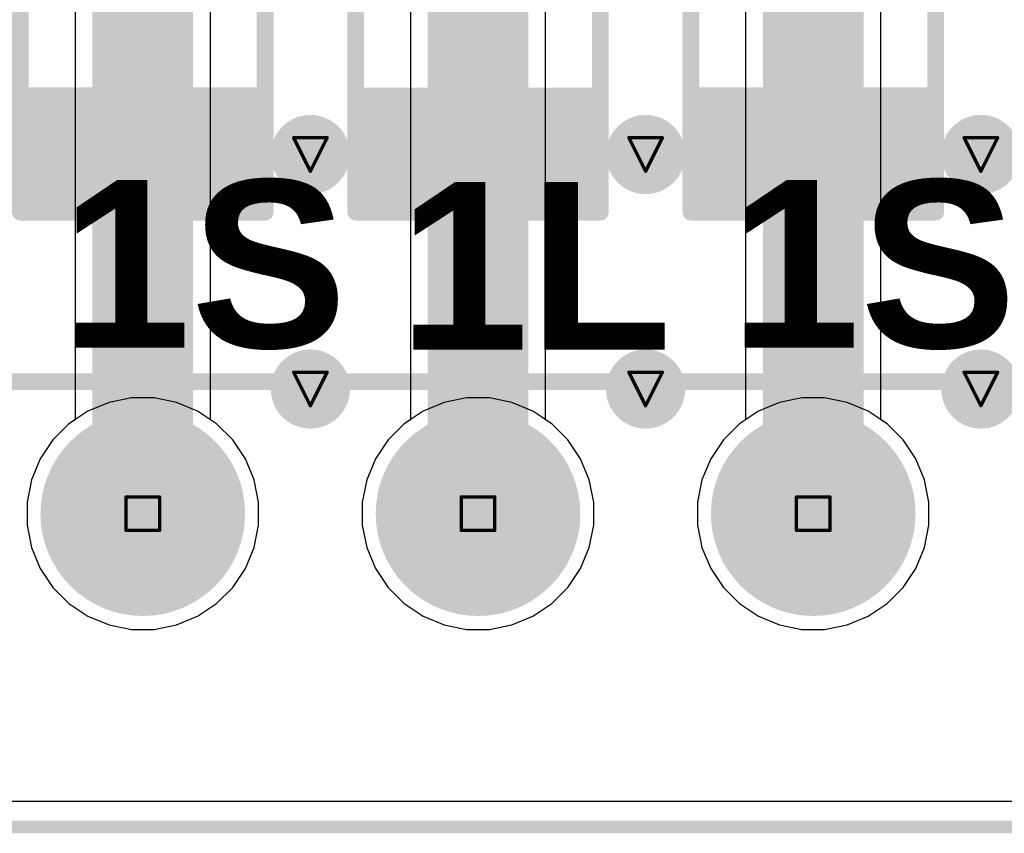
# Model space of a CAD drawing. Header units: inches. Extents: x -0.03 to 9.71, y 0 to 4.44.
# Tile 43 of 118: x 0.79 to 1.38, y 0.01 to 0.49. Entities that reach past the tile are written whole.
import ezdxf

# ---------------------------------------------------------------- set-up
doc = ezdxf.new("R2010")
doc.units = ezdxf.units.IN
doc.header["$MEASUREMENT"] = 0
for name, color, linetype in [('Board Outline', 216, 'Continuous'), ('Bottom Layer', 5, 'Continuous'), ('Bottom Solder', 6, 'Continuous'), ('Drill Drawing', 1, 'Continuous'), ('Layer 1', 16, 'Continuous'), ('Layer 2', 76, 'Continuous'), ('Multi-Layer', 9, 'Continuous'), ('Pad Holes', 156, 'Continuous'), ('Top Layer', 1, 'Continuous'), ('Top Overlay', 2, 'Continuous'), ('Top Paste', 8, 'Continuous'), ('Top Solder', 216, 'Continuous'), ('Via Holes', 16, 'Continuous')]:
    doc.layers.add(name, color=color, linetype=linetype)
doc.styles.add('Arial_Bold', font='txt', dxfattribs={"height": 0.2})

# ---------------------------------------------------------------- blocks, each defined once
blk = doc.blocks.new('RES_2512_74')
at = {"layer": 'Top Layer'}
for points in [[(-0.15945, 0.06693), (-0.09646, 0.06693), (-0.09646, -0.06693), (-0.15945, -0.06693)], [(0.09646, 0.06693), (0.15945, 0.06693), (0.15945, -0.06693), (0.09646, -0.06693)]]:
    blk.add_hatch(color=1, dxfattribs=at).paths.add_polyline_path(points)
at = {"layer": 'Top Paste'}
for points in [[(-0.15945, 0.06693), (-0.09646, 0.06693), (-0.09646, -0.06693), (-0.15945, -0.06693)], [(0.09646, 0.06693), (0.15945, 0.06693), (0.15945, -0.06693), (0.09646, -0.06693)]]:
    blk.add_hatch(color=8, dxfattribs=at).paths.add_polyline_path(points)
at = {"layer": 'Top Solder'}
for points in [[(-0.16345, 0.07093), (-0.09246, 0.07093), (-0.09246, -0.07093), (-0.16345, -0.07093)], [(0.09246, 0.07093), (0.16345, 0.07093), (0.16345, -0.07093), (0.09246, -0.07093)]]:
    blk.add_hatch(color=216, dxfattribs=at).paths.add_polyline_path(points)
at = {"layer": 'Top Overlay', "const_width": 0.01}
for points in [[(-0.167, 0.073), (0.16679, 0.073)], [(-0.167, 0.073), (-0.167, -0.073)], [(0.16679, 0.073), (0.16679, -0.073)], [(-0.167, -0.073), (0.16679, -0.073)]]:
    blk.add_lwpolyline(points, dxfattribs=at)
at = {"layer": 'Top Overlay', "const_width": 0.005}
for points in [[(-0.1695, 0.073, 1), (-0.1645, 0.073, 1)], [(-0.1695, 0.073, 1), (-0.1645, 0.073, 1)], [(0.16429, 0.073, 1), (0.16929, 0.073, 1)], [(0.16429, 0.073, 1), (0.16929, 0.073, 1)], [(-0.1695, -0.073, 1), (-0.1645, -0.073, 1)], [(-0.1695, -0.073, 1), (-0.1645, -0.073, 1)], [(0.16429, -0.073, 1), (0.16929, -0.073, 1)], [(0.16429, -0.073, 1), (0.16929, -0.073, 1)]]:
    blk.add_lwpolyline(points, format="xyb", close=True, dxfattribs=at)
blk = doc.blocks.new('RES_2512_79')
at = {"layer": 'Top Layer'}
for points in [[(-0.15945, 0.06693), (-0.09646, 0.06693), (-0.09646, -0.06693), (-0.15945, -0.06693)], [(0.09646, 0.06693), (0.15945, 0.06693), (0.15945, -0.06693), (0.09646, -0.06693)]]:
    blk.add_hatch(color=1, dxfattribs=at).paths.add_polyline_path(points)
at = {"layer": 'Top Paste'}
for points in [[(-0.15945, 0.06693), (-0.09646, 0.06693), (-0.09646, -0.06693), (-0.15945, -0.06693)], [(0.09646, 0.06693), (0.15945, 0.06693), (0.15945, -0.06693), (0.09646, -0.06693)]]:
    blk.add_hatch(color=8, dxfattribs=at).paths.add_polyline_path(points)
at = {"layer": 'Top Solder'}
for points in [[(-0.16345, 0.07093), (-0.09246, 0.07093), (-0.09246, -0.07093), (-0.16345, -0.07093)], [(0.09246, 0.07093), (0.16345, 0.07093), (0.16345, -0.07093), (0.09246, -0.07093)]]:
    blk.add_hatch(color=216, dxfattribs=at).paths.add_polyline_path(points)
at = {"layer": 'Top Overlay', "const_width": 0.01}
for points in [[(0.16679, 0.073), (-0.167, 0.073)], [(-0.167, -0.073), (-0.167, 0.073)], [(0.16679, -0.073), (0.16679, 0.073)], [(0.16679, -0.073), (-0.167, -0.073)]]:
    blk.add_lwpolyline(points, dxfattribs=at)
at = {"layer": 'Top Overlay', "const_width": 0.005}
for points in [[(-0.1695, 0.073, 1), (-0.1645, 0.073, 1)], [(-0.1695, 0.073, 1), (-0.1645, 0.073, 1)], [(0.16429, 0.073, 1), (0.16929, 0.073, 1)], [(0.16429, 0.073, 1), (0.16929, 0.073, 1)], [(-0.1695, -0.073, 1), (-0.1645, -0.073, 1)], [(-0.1695, -0.073, 1), (-0.1645, -0.073, 1)], [(0.16429, -0.073, 1), (0.16929, -0.073, 1)], [(0.16429, -0.073, 1), (0.16929, -0.073, 1)]]:
    blk.add_lwpolyline(points, format="xyb", close=True, dxfattribs=at)
blk = doc.blocks.new('RES_2512_80')
at = {"layer": 'Top Layer'}
for points in [[(-0.15945, 0.06693), (-0.09646, 0.06693), (-0.09646, -0.06693), (-0.15945, -0.06693)], [(0.09646, 0.06693), (0.15945, 0.06693), (0.15945, -0.06693), (0.09646, -0.06693)]]:
    blk.add_hatch(color=1, dxfattribs=at).paths.add_polyline_path(points)
at = {"layer": 'Top Paste'}
for points in [[(-0.15945, 0.06693), (-0.09646, 0.06693), (-0.09646, -0.06693), (-0.15945, -0.06693)], [(0.09646, 0.06693), (0.15945, 0.06693), (0.15945, -0.06693), (0.09646, -0.06693)]]:
    blk.add_hatch(color=8, dxfattribs=at).paths.add_polyline_path(points)
at = {"layer": 'Top Solder'}
for points in [[(-0.16345, 0.07093), (-0.09246, 0.07093), (-0.09246, -0.07093), (-0.16345, -0.07093)], [(0.09246, 0.07093), (0.16345, 0.07093), (0.16345, -0.07093), (0.09246, -0.07093)]]:
    blk.add_hatch(color=216, dxfattribs=at).paths.add_polyline_path(points)
at = {"layer": 'Top Overlay', "const_width": 0.01}
for points in [[(-0.167, 0.073), (0.16679, 0.073)], [(-0.167, 0.073), (-0.167, -0.073)], [(0.16679, 0.073), (0.16679, -0.073)], [(-0.167, -0.073), (0.16679, -0.073)]]:
    blk.add_lwpolyline(points, dxfattribs=at)
at = {"layer": 'Top Overlay', "const_width": 0.005}
for points in [[(-0.1695, 0.073, 1), (-0.1645, 0.073, 1)], [(-0.1695, 0.073, 1), (-0.1645, 0.073, 1)], [(0.16429, 0.073, 1), (0.16929, 0.073, 1)], [(0.16429, 0.073, 1), (0.16929, 0.073, 1)], [(-0.1695, -0.073, 1), (-0.1645, -0.073, 1)], [(-0.1695, -0.073, 1), (-0.1645, -0.073, 1)], [(0.16429, -0.073, 1), (0.16929, -0.073, 1)], [(0.16429, -0.073, 1), (0.16929, -0.073, 1)]]:
    blk.add_lwpolyline(points, format="xyb", close=True, dxfattribs=at)
blk = doc.blocks.new('DB2ER_5_08_18P_GN_104')
at = {"layer": 'Bottom Layer'}
h = blk.add_hatch(color=5, dxfattribs=at)
edge = h.paths.add_edge_path()
edge.add_arc((-1.3, 0), 0.05906, 0, 360)
h = blk.add_hatch(color=5, dxfattribs=at)
edge = h.paths.add_edge_path()
edge.add_arc((-1.1, 0), 0.05906, 0, 360)
h = blk.add_hatch(color=5, dxfattribs=at)
edge = h.paths.add_edge_path()
edge.add_arc((-0.9, 0), 0.05906, 0, 360)
at = {"layer": 'Bottom Solder'}
h = blk.add_hatch(color=6, dxfattribs=at)
edge = h.paths.add_edge_path()
edge.add_arc((-1.3, 0), 0.06105, 0, 360)
h = blk.add_hatch(color=6, dxfattribs=at)
edge = h.paths.add_edge_path()
edge.add_arc((-1.1, 0), 0.06105, 0, 360)
h = blk.add_hatch(color=6, dxfattribs=at)
edge = h.paths.add_edge_path()
edge.add_arc((-0.9, 0), 0.06105, 0, 360)
at = {"layer": 'Layer 1'}
h = blk.add_hatch(color=16, dxfattribs=at)
edge = h.paths.add_edge_path()
edge.add_arc((-1.3, 0), 0.05906, 0, 360)
h = blk.add_hatch(color=16, dxfattribs=at)
edge = h.paths.add_edge_path()
edge.add_arc((-1.1, 0), 0.05906, 0, 360)
h = blk.add_hatch(color=16, dxfattribs=at)
edge = h.paths.add_edge_path()
edge.add_arc((-0.9, 0), 0.05906, 0, 360)
at = {"layer": 'Layer 2'}
h = blk.add_hatch(color=76, dxfattribs=at)
edge = h.paths.add_edge_path()
edge.add_arc((-1.3, 0), 0.05906, 0, 360)
h = blk.add_hatch(color=76, dxfattribs=at)
edge = h.paths.add_edge_path()
edge.add_arc((-1.1, 0), 0.05906, 0, 360)
h = blk.add_hatch(color=76, dxfattribs=at)
edge = h.paths.add_edge_path()
edge.add_arc((-0.9, 0), 0.05906, 0, 360)
at = {"layer": 'Multi-Layer'}
h = blk.add_hatch(color=9, dxfattribs=at)
edge = h.paths.add_edge_path()
edge.add_arc((-1.3, 0), 0.05906, 0, 360)
h = blk.add_hatch(color=9, dxfattribs=at)
edge = h.paths.add_edge_path()
edge.add_arc((-1.1, 0), 0.05906, 0, 360)
h = blk.add_hatch(color=9, dxfattribs=at)
edge = h.paths.add_edge_path()
edge.add_arc((-0.9, 0), 0.05906, 0, 360)
at = {"layer": 'Pad Holes'}
h = blk.add_hatch(color=7, dxfattribs=at)
edge = h.paths.add_edge_path()
edge.add_arc((-1.3, 0), 0.0374, 0, 360)
h = blk.add_hatch(color=7, dxfattribs=at)
edge = h.paths.add_edge_path()
edge.add_arc((-1.1, 0), 0.0374, 0, 360)
h = blk.add_hatch(color=7, dxfattribs=at)
edge = h.paths.add_edge_path()
edge.add_arc((-0.9, 0), 0.0374, 0, 360)
at = {"layer": 'Top Layer'}
h = blk.add_hatch(color=1, dxfattribs=at)
edge = h.paths.add_edge_path()
edge.add_arc((-1.3, 0), 0.05906, 0, 360)
h = blk.add_hatch(color=1, dxfattribs=at)
edge = h.paths.add_edge_path()
edge.add_arc((-1.1, 0), 0.05906, 0, 360)
h = blk.add_hatch(color=1, dxfattribs=at)
edge = h.paths.add_edge_path()
edge.add_arc((-0.9, 0), 0.05906, 0, 360)
at = {"layer": 'Top Solder'}
h = blk.add_hatch(color=216, dxfattribs=at)
edge = h.paths.add_edge_path()
edge.add_arc((-1.3, 0), 0.06105, 0, 360)
h = blk.add_hatch(color=216, dxfattribs=at)
edge = h.paths.add_edge_path()
edge.add_arc((-1.1, 0), 0.06105, 0, 360)
h = blk.add_hatch(color=216, dxfattribs=at)
edge = h.paths.add_edge_path()
edge.add_arc((-0.9, 0), 0.06105, 0, 360)
at = {"layer": 'Top Overlay', "const_width": 0.01}
blk.add_lwpolyline([(-1.8, 0.07874), (1.8, 0.07874)], dxfattribs=at)

msp = doc.modelspace()

# ---------------------------------------------------------------- hatches: boundary and pattern name
at = {"layer": 'Bottom Layer'}
h = msp.add_hatch(color=5, dxfattribs=at)
edge = h.paths.add_edge_path()
edge.add_arc((0.96535, 0.41122), 0.02362, 0, 360)
h = msp.add_hatch(color=5, dxfattribs=at)
edge = h.paths.add_edge_path()
edge.add_arc((1.16535, 0.41122), 0.02362, 0, 360)
h = msp.add_hatch(color=5, dxfattribs=at)
edge = h.paths.add_edge_path()
edge.add_arc((1.36535, 0.41122), 0.02362, 0, 360)
h = msp.add_hatch(color=5, dxfattribs=at)
edge = h.paths.add_edge_path()
edge.add_arc((0.96535, 0.27126), 0.02362, 0, 360)
h = msp.add_hatch(color=5, dxfattribs=at)
edge = h.paths.add_edge_path()
edge.add_arc((1.16535, 0.27126), 0.02362, 0, 360)
h = msp.add_hatch(color=5, dxfattribs=at)
edge = h.paths.add_edge_path()
edge.add_arc((1.36535, 0.27126), 0.02362, 0, 360)
at = {"layer": 'Layer 1'}
h = msp.add_hatch(color=16, dxfattribs=at)
edge = h.paths.add_edge_path()
edge.add_arc((0.96535, 0.41122), 0.02362, 0, 360)
h = msp.add_hatch(color=16, dxfattribs=at)
edge = h.paths.add_edge_path()
edge.add_arc((1.16535, 0.41122), 0.02362, 0, 360)
h = msp.add_hatch(color=16, dxfattribs=at)
edge = h.paths.add_edge_path()
edge.add_arc((1.36535, 0.41122), 0.02362, 0, 360)
h = msp.add_hatch(color=16, dxfattribs=at)
edge = h.paths.add_edge_path()
edge.add_arc((0.96535, 0.27126), 0.02362, 0, 360)
h = msp.add_hatch(color=16, dxfattribs=at)
edge = h.paths.add_edge_path()
edge.add_arc((1.16535, 0.27126), 0.02362, 0, 360)
h = msp.add_hatch(color=16, dxfattribs=at)
edge = h.paths.add_edge_path()
edge.add_arc((1.36535, 0.27126), 0.02362, 0, 360)
at = {"layer": 'Layer 2'}
h = msp.add_hatch(color=76, dxfattribs=at)
edge = h.paths.add_edge_path()
edge.add_arc((0.96535, 0.41122), 0.02362, 0, 360)
h = msp.add_hatch(color=76, dxfattribs=at)
edge = h.paths.add_edge_path()
edge.add_arc((1.16535, 0.41122), 0.02362, 0, 360)
h = msp.add_hatch(color=76, dxfattribs=at)
edge = h.paths.add_edge_path()
edge.add_arc((1.36535, 0.41122), 0.02362, 0, 360)
h = msp.add_hatch(color=76, dxfattribs=at)
edge = h.paths.add_edge_path()
edge.add_arc((0.96535, 0.27126), 0.02362, 0, 360)
h = msp.add_hatch(color=76, dxfattribs=at)
edge = h.paths.add_edge_path()
edge.add_arc((1.16535, 0.27126), 0.02362, 0, 360)
h = msp.add_hatch(color=76, dxfattribs=at)
edge = h.paths.add_edge_path()
edge.add_arc((1.36535, 0.27126), 0.02362, 0, 360)
at = {"layer": 'Top Layer'}
h = msp.add_hatch(color=1, dxfattribs=at)
edge = h.paths.add_edge_path()
edge.add_arc((0.96535, 0.41122), 0.02362, 0, 360)
h = msp.add_hatch(color=1, dxfattribs=at)
edge = h.paths.add_edge_path()
edge.add_arc((1.16535, 0.41122), 0.02362, 0, 360)
h = msp.add_hatch(color=1, dxfattribs=at)
edge = h.paths.add_edge_path()
edge.add_arc((1.36535, 0.41122), 0.02362, 0, 360)
h = msp.add_hatch(color=1, dxfattribs=at)
edge = h.paths.add_edge_path()
edge.add_arc((0.96535, 0.27126), 0.02362, 0, 360)
h = msp.add_hatch(color=1, dxfattribs=at)
edge = h.paths.add_edge_path()
edge.add_arc((1.16535, 0.27126), 0.02362, 0, 360)
h = msp.add_hatch(color=1, dxfattribs=at)
edge = h.paths.add_edge_path()
edge.add_arc((1.36535, 0.27126), 0.02362, 0, 360)
at = {"layer": 'Via Holes'}
h = msp.add_hatch(color=7, dxfattribs=at)
edge = h.paths.add_edge_path()
edge.add_arc((0.96535, 0.41122), 0.01378, 0, 360)
h = msp.add_hatch(color=7, dxfattribs=at)
edge = h.paths.add_edge_path()
edge.add_arc((1.16535, 0.41122), 0.01378, 0, 360)
h = msp.add_hatch(color=7, dxfattribs=at)
edge = h.paths.add_edge_path()
edge.add_arc((1.36535, 0.41122), 0.01378, 0, 360)
h = msp.add_hatch(color=7, dxfattribs=at)
edge = h.paths.add_edge_path()
edge.add_arc((0.96535, 0.27126), 0.01378, 0, 360)
h = msp.add_hatch(color=7, dxfattribs=at)
edge = h.paths.add_edge_path()
edge.add_arc((1.16535, 0.27126), 0.01378, 0, 360)
h = msp.add_hatch(color=7, dxfattribs=at)
edge = h.paths.add_edge_path()
edge.add_arc((1.36535, 0.27126), 0.01378, 0, 360)

# ---------------------------------------------------------------- linework, layer by layer
at = {"layer": 'Board Outline'}
for points, const_width in [([(0.00984, 0.00984), (4.32087, 0.00984)], 0.0075), ([(0.0102, 0.0102), (4.32051, 0.0102)], 0.005)]:
    msp.add_lwpolyline(points, dxfattribs=dict(at, const_width=const_width))
at = {"layer": 'Bottom Layer'}
for p, q in [((0.82501, 0.59055), (0.82501, 0.25294)), ((0.9057, 0.25294), (0.9057, 0.59055)), ((1.02501, 0.59055), (1.02501, 0.25294)), ((1.1057, 0.25294), (1.1057, 0.59055)), ((1.22501, 0.59055), (1.22501, 0.25294)), ((1.3057, 0.25294), (1.3057, 0.59055)), ((0.82501, 0.25294), (0.82133, 0.25049)), ((0.90937, 0.25049), (0.9057, 0.25294)), ((1.02501, 0.25294), (1.02133, 0.25049)), ((1.10937, 0.25049), (1.1057, 0.25294)), ((1.22501, 0.25294), (1.22133, 0.25049)), ((1.30937, 0.25049), (1.3057, 0.25294)), ((0.82133, 0.25049), (0.81172, 0.24087)), ((0.91899, 0.24087), (0.90937, 0.25049)), ((1.02133, 0.25049), (1.01172, 0.24087)), ((1.11899, 0.24087), (1.10937, 0.25049)), ((1.22133, 0.25049), (1.21172, 0.24087)), ((1.31899, 0.24087), (1.30937, 0.25049)), ((0.81172, 0.24087), (0.80416, 0.22956)), ((0.92655, 0.22956), (0.91899, 0.24087)), ((1.01172, 0.24087), (1.00416, 0.22956)), ((1.12655, 0.22956), (1.11899, 0.24087)), ((1.21172, 0.24087), (1.20416, 0.22956)), ((1.32655, 0.22956), (1.31899, 0.24087)), ((0.80416, 0.22956), (0.79895, 0.21699)), ((0.93176, 0.21699), (0.92655, 0.22956)), ((1.00416, 0.22956), (0.99895, 0.21699)), ((1.13176, 0.21699), (1.12655, 0.22956)), ((1.20416, 0.22956), (1.19895, 0.21699)), ((1.33176, 0.21699), (1.32655, 0.22956)), ((0.79895, 0.21699), (0.7963, 0.20365)), ((0.93441, 0.20365), (0.93176, 0.21699)), ((0.99895, 0.21699), (0.9963, 0.20365)), ((1.13441, 0.20365), (1.13176, 0.21699)), ((1.19895, 0.21699), (1.1963, 0.20365)), ((1.33441, 0.20365), (1.33176, 0.21699)), ((0.7963, 0.20365), (0.7963, 0.19005)), ((0.93441, 0.19005), (0.93441, 0.20365)), ((0.9963, 0.20365), (0.9963, 0.19005)), ((1.13441, 0.19005), (1.13441, 0.20365)), ((1.1963, 0.20365), (1.1963, 0.19005)), ((1.33441, 0.19005), (1.33441, 0.20365)), ((0.7963, 0.19005), (0.79895, 0.17671)), ((0.93176, 0.17671), (0.93441, 0.19005)), ((0.9963, 0.19005), (0.99895, 0.17671)), ((1.13176, 0.17671), (1.13441, 0.19005)), ((1.1963, 0.19005), (1.19895, 0.17671)), ((1.33176, 0.17671), (1.33441, 0.19005)), ((0.79895, 0.17671), (0.80416, 0.16414)), ((0.92655, 0.16414), (0.93176, 0.17671)), ((0.99895, 0.17671), (1.00416, 0.16414)), ((1.12655, 0.16414), (1.13176, 0.17671)), ((1.19895, 0.17671), (1.20416, 0.16414)), ((1.32655, 0.16414), (1.33176, 0.17671)), ((0.80416, 0.16414), (0.81172, 0.15283)), ((0.91899, 0.15283), (0.92655, 0.16414)), ((1.00416, 0.16414), (1.01172, 0.15283)), ((1.11899, 0.15283), (1.12655, 0.16414)), ((1.20416, 0.16414), (1.21172, 0.15283)), ((1.31899, 0.15283), (1.32655, 0.16414)), ((0.81172, 0.15283), (0.82133, 0.14321)), ((0.90937, 0.14321), (0.91899, 0.15283)), ((1.01172, 0.15283), (1.02133, 0.14321)), ((1.10937, 0.14321), (1.11899, 0.15283)), ((1.21172, 0.15283), (1.22133, 0.14321)), ((1.30937, 0.14321), (1.31899, 0.15283)), ((0.82133, 0.14321), (0.83264, 0.13566)), ((0.89806, 0.13566), (0.90937, 0.14321)), ((1.02133, 0.14321), (1.03264, 0.13566)), ((1.09806, 0.13566), (1.10937, 0.14321)), ((1.22133, 0.14321), (1.23264, 0.13566)), ((1.29806, 0.13566), (1.30937, 0.14321)), ((0.83264, 0.13566), (0.84521, 0.13045)), ((0.8855, 0.13045), (0.89806, 0.13566)), ((1.03264, 0.13566), (1.04521, 0.13045)), ((1.0855, 0.13045), (1.09806, 0.13566)), ((1.23264, 0.13566), (1.24521, 0.13045)), ((1.2855, 0.13045), (1.29806, 0.13566)), ((0.84521, 0.13045), (0.85855, 0.1278)), ((0.87216, 0.1278), (0.8855, 0.13045)), ((1.04521, 0.13045), (1.05855, 0.1278)), ((1.07216, 0.1278), (1.0855, 0.13045)), ((1.24521, 0.13045), (1.25855, 0.1278)), ((1.27216, 0.1278), (1.2855, 0.13045)), ((0.85855, 0.1278), (0.87216, 0.1278)), ((1.05855, 0.1278), (1.07216, 0.1278)), ((1.25855, 0.1278), (1.27216, 0.1278)), ((4.30557, 0.02514), (0.02514, 0.02514))]:
    msp.add_line(p, q, dxfattribs=at)
at = {"layer": 'Bottom Layer', "const_width": 0.06}
for points in [[(0.86535, 0.19685), (0.86535, 0.59055)], [(1.06535, 0.19685), (1.06535, 0.59055)], [(1.26535, 0.19685), (1.26535, 0.59055)]]:
    msp.add_lwpolyline(points, dxfattribs=at)
at = {"layer": 'Bottom Layer', "const_width": 0.03}
for points in [[(0.85035, 0.19685, 1), (0.88035, 0.19685, 1)], [(1.05035, 0.19685, 1), (1.08035, 0.19685, 1)], [(1.25035, 0.19685, 1), (1.28035, 0.19685, 1)]]:
    msp.add_lwpolyline(points, format="xyb", close=True, dxfattribs=at)
at = {"layer": 'Bottom Solder', "const_width": 0.06}
for points in [[(0.86535, 0.19685), (0.86535, 0.59055)], [(1.06535, 0.19685), (1.06535, 0.59055)], [(1.26535, 0.19685), (1.26535, 0.59055)]]:
    msp.add_lwpolyline(points, dxfattribs=at)
at = {"layer": 'Bottom Solder', "const_width": 0.03}
for points in [[(0.85035, 0.19685, 1), (0.88035, 0.19685, 1)], [(1.05035, 0.19685, 1), (1.08035, 0.19685, 1)], [(1.25035, 0.19685, 1), (1.28035, 0.19685, 1)]]:
    msp.add_lwpolyline(points, format="xyb", close=True, dxfattribs=at)
at = {"layer": 'Drill Drawing', "const_width": 0.002}
for points in [[(0.95535, 0.42122), (0.97535, 0.42122)], [(0.95535, 0.42122), (0.96535, 0.40122)], [(0.96535, 0.40122), (0.97535, 0.42122)], [(1.15535, 0.42122), (1.17535, 0.42122)], [(1.15535, 0.42122), (1.16535, 0.40122)], [(1.16535, 0.40122), (1.17535, 0.42122)], [(1.35535, 0.42122), (1.37535, 0.42122)], [(1.35535, 0.42122), (1.36535, 0.40122)], [(1.36535, 0.40122), (1.37535, 0.42122)], [(0.95535, 0.28126), (0.97535, 0.28126)], [(0.95535, 0.28126), (0.96535, 0.26126)], [(0.96535, 0.26126), (0.97535, 0.28126)], [(1.15535, 0.28126), (1.17535, 0.28126)], [(1.15535, 0.28126), (1.16535, 0.26126)], [(1.16535, 0.26126), (1.17535, 0.28126)], [(1.35535, 0.28126), (1.37535, 0.28126)], [(1.35535, 0.28126), (1.36535, 0.26126)], [(1.36535, 0.26126), (1.37535, 0.28126)], [(0.85535, 0.20685), (0.87535, 0.20685)], [(0.85535, 0.18685), (0.85535, 0.20685)], [(0.87535, 0.18685), (0.87535, 0.20685)], [(1.05535, 0.20685), (1.07535, 0.20685)], [(1.05535, 0.18685), (1.05535, 0.20685)], [(1.07535, 0.18685), (1.07535, 0.20685)], [(1.25535, 0.20685), (1.27535, 0.20685)], [(1.25535, 0.18685), (1.25535, 0.20685)], [(1.27535, 0.18685), (1.27535, 0.20685)], [(0.85535, 0.18685), (0.87535, 0.18685)], [(1.05535, 0.18685), (1.07535, 0.18685)], [(1.25535, 0.18685), (1.27535, 0.18685)]]:
    msp.add_lwpolyline(points, dxfattribs=at)
at = {"layer": 'Drill Drawing', "const_width": 0.001}
for points in [[(0.95485, 0.42122, 1), (0.95585, 0.42122, 1)], [(0.95485, 0.42122, 1), (0.95585, 0.42122, 1)], [(0.97485, 0.42122, 1), (0.97585, 0.42122, 1)], [(0.97485, 0.42122, 1), (0.97585, 0.42122, 1)], [(1.15485, 0.42122, 1), (1.15585, 0.42122, 1)], [(1.15485, 0.42122, 1), (1.15585, 0.42122, 1)], [(1.17485, 0.42122, 1), (1.17585, 0.42122, 1)], [(1.17485, 0.42122, 1), (1.17585, 0.42122, 1)], [(1.35485, 0.42122, 1), (1.35585, 0.42122, 1)], [(1.35485, 0.42122, 1), (1.35585, 0.42122, 1)], [(1.37485, 0.42122, 1), (1.37585, 0.42122, 1)], [(1.37485, 0.42122, 1), (1.37585, 0.42122, 1)], [(0.96485, 0.40122, 1), (0.96585, 0.40122, 1)], [(0.96485, 0.40122, 1), (0.96585, 0.40122, 1)], [(1.16485, 0.40122, 1), (1.16585, 0.40122, 1)], [(1.16485, 0.40122, 1), (1.16585, 0.40122, 1)], [(1.36485, 0.40122, 1), (1.36585, 0.40122, 1)], [(1.36485, 0.40122, 1), (1.36585, 0.40122, 1)], [(0.95485, 0.28126, 1), (0.95585, 0.28126, 1)], [(0.95485, 0.28126, 1), (0.95585, 0.28126, 1)], [(0.97485, 0.28126, 1), (0.97585, 0.28126, 1)], [(0.97485, 0.28126, 1), (0.97585, 0.28126, 1)], [(1.15485, 0.28126, 1), (1.15585, 0.28126, 1)], [(1.15485, 0.28126, 1), (1.15585, 0.28126, 1)], [(1.17485, 0.28126, 1), (1.17585, 0.28126, 1)], [(1.17485, 0.28126, 1), (1.17585, 0.28126, 1)], [(1.35485, 0.28126, 1), (1.35585, 0.28126, 1)], [(1.35485, 0.28126, 1), (1.35585, 0.28126, 1)], [(1.37485, 0.28126, 1), (1.37585, 0.28126, 1)], [(1.37485, 0.28126, 1), (1.37585, 0.28126, 1)], [(0.96485, 0.26126, 1), (0.96585, 0.26126, 1)], [(0.96485, 0.26126, 1), (0.96585, 0.26126, 1)], [(1.16485, 0.26126, 1), (1.16585, 0.26126, 1)], [(1.16485, 0.26126, 1), (1.16585, 0.26126, 1)], [(1.36485, 0.26126, 1), (1.36585, 0.26126, 1)], [(1.36485, 0.26126, 1), (1.36585, 0.26126, 1)], [(0.85485, 0.20685, 1), (0.85585, 0.20685, 1)], [(0.85485, 0.20685, 1), (0.85585, 0.20685, 1)], [(0.87485, 0.20685, 1), (0.87585, 0.20685, 1)], [(0.87485, 0.20685, 1), (0.87585, 0.20685, 1)], [(1.05485, 0.20685, 1), (1.05585, 0.20685, 1)], [(1.05485, 0.20685, 1), (1.05585, 0.20685, 1)], [(1.07485, 0.20685, 1), (1.07585, 0.20685, 1)], [(1.07485, 0.20685, 1), (1.07585, 0.20685, 1)], [(1.25485, 0.20685, 1), (1.25585, 0.20685, 1)], [(1.25485, 0.20685, 1), (1.25585, 0.20685, 1)], [(1.27485, 0.20685, 1), (1.27585, 0.20685, 1)], [(1.27485, 0.20685, 1), (1.27585, 0.20685, 1)], [(0.85485, 0.18685, 1), (0.85585, 0.18685, 1)], [(0.85485, 0.18685, 1), (0.85585, 0.18685, 1)], [(0.87485, 0.18685, 1), (0.87585, 0.18685, 1)], [(0.87485, 0.18685, 1), (0.87585, 0.18685, 1)], [(1.05485, 0.18685, 1), (1.05585, 0.18685, 1)], [(1.05485, 0.18685, 1), (1.05585, 0.18685, 1)], [(1.07485, 0.18685, 1), (1.07585, 0.18685, 1)], [(1.07485, 0.18685, 1), (1.07585, 0.18685, 1)], [(1.25485, 0.18685, 1), (1.25585, 0.18685, 1)], [(1.25485, 0.18685, 1), (1.25585, 0.18685, 1)], [(1.27485, 0.18685, 1), (1.27585, 0.18685, 1)], [(1.27485, 0.18685, 1), (1.27585, 0.18685, 1)]]:
    msp.add_lwpolyline(points, format="xyb", close=True, dxfattribs=at)
at = {"layer": 'Layer 1'}
for p, q in [((0.85855, 0.26591), (0.84521, 0.26325)), ((0.87216, 0.26591), (0.85855, 0.26591)), ((0.8855, 0.26325), (0.87216, 0.26591)), ((1.05855, 0.26591), (1.04521, 0.26325)), ((1.07216, 0.26591), (1.05855, 0.26591)), ((1.0855, 0.26325), (1.07216, 0.26591)), ((1.25855, 0.26591), (1.24521, 0.26325)), ((1.27216, 0.26591), (1.25855, 0.26591)), ((1.2855, 0.26325), (1.27216, 0.26591)), ((0.84521, 0.26325), (0.83264, 0.25805)), ((0.89806, 0.25805), (0.8855, 0.26325)), ((1.04521, 0.26325), (1.03264, 0.25805)), ((1.09806, 0.25805), (1.0855, 0.26325)), ((1.24521, 0.26325), (1.23264, 0.25805)), ((1.29806, 0.25805), (1.2855, 0.26325)), ((0.83264, 0.25805), (0.82133, 0.25049)), ((0.90937, 0.25049), (0.89806, 0.25805)), ((1.03264, 0.25805), (1.02133, 0.25049)), ((1.10937, 0.25049), (1.09806, 0.25805)), ((1.23264, 0.25805), (1.22133, 0.25049)), ((1.30937, 0.25049), (1.29806, 0.25805)), ((0.82133, 0.25049), (0.81172, 0.24087)), ((0.91899, 0.24087), (0.90937, 0.25049)), ((1.02133, 0.25049), (1.01172, 0.24087)), ((1.11899, 0.24087), (1.10937, 0.25049)), ((1.22133, 0.25049), (1.21172, 0.24087)), ((1.31899, 0.24087), (1.30937, 0.25049)), ((0.81172, 0.24087), (0.80416, 0.22956)), ((0.92655, 0.22956), (0.91899, 0.24087)), ((1.01172, 0.24087), (1.00416, 0.22956)), ((1.12655, 0.22956), (1.11899, 0.24087)), ((1.21172, 0.24087), (1.20416, 0.22956)), ((1.32655, 0.22956), (1.31899, 0.24087)), ((0.80416, 0.22956), (0.79895, 0.21699)), ((0.93176, 0.21699), (0.92655, 0.22956)), ((1.00416, 0.22956), (0.99895, 0.21699)), ((1.13176, 0.21699), (1.12655, 0.22956)), ((1.20416, 0.22956), (1.19895, 0.21699)), ((1.33176, 0.21699), (1.32655, 0.22956)), ((0.79895, 0.21699), (0.7963, 0.20365)), ((0.93441, 0.20365), (0.93176, 0.21699)), ((0.99895, 0.21699), (0.9963, 0.20365)), ((1.13441, 0.20365), (1.13176, 0.21699)), ((1.19895, 0.21699), (1.1963, 0.20365)), ((1.33441, 0.20365), (1.33176, 0.21699)), ((0.7963, 0.20365), (0.7963, 0.19005)), ((0.93441, 0.19005), (0.93441, 0.20365)), ((0.9963, 0.20365), (0.9963, 0.19005)), ((1.13441, 0.19005), (1.13441, 0.20365)), ((1.1963, 0.20365), (1.1963, 0.19005)), ((1.33441, 0.19005), (1.33441, 0.20365)), ((0.7963, 0.19005), (0.79895, 0.17671)), ((0.93176, 0.17671), (0.93441, 0.19005)), ((0.9963, 0.19005), (0.99895, 0.17671)), ((1.13176, 0.17671), (1.13441, 0.19005)), ((1.1963, 0.19005), (1.19895, 0.17671)), ((1.33176, 0.17671), (1.33441, 0.19005)), ((0.79895, 0.17671), (0.80416, 0.16414)), ((0.92655, 0.16414), (0.93176, 0.17671)), ((0.99895, 0.17671), (1.00416, 0.16414)), ((1.12655, 0.16414), (1.13176, 0.17671)), ((1.19895, 0.17671), (1.20416, 0.16414)), ((1.32655, 0.16414), (1.33176, 0.17671)), ((0.80416, 0.16414), (0.81172, 0.15283)), ((0.91899, 0.15283), (0.92655, 0.16414)), ((1.00416, 0.16414), (1.01172, 0.15283)), ((1.11899, 0.15283), (1.12655, 0.16414)), ((1.20416, 0.16414), (1.21172, 0.15283)), ((1.31899, 0.15283), (1.32655, 0.16414)), ((0.81172, 0.15283), (0.82133, 0.14321)), ((0.90937, 0.14321), (0.91899, 0.15283)), ((1.01172, 0.15283), (1.02133, 0.14321)), ((1.10937, 0.14321), (1.11899, 0.15283)), ((1.21172, 0.15283), (1.22133, 0.14321)), ((1.30937, 0.14321), (1.31899, 0.15283)), ((0.82133, 0.14321), (0.83264, 0.13566)), ((0.89806, 0.13566), (0.90937, 0.14321)), ((1.02133, 0.14321), (1.03264, 0.13566)), ((1.09806, 0.13566), (1.10937, 0.14321)), ((1.22133, 0.14321), (1.23264, 0.13566)), ((1.29806, 0.13566), (1.30937, 0.14321)), ((0.83264, 0.13566), (0.84521, 0.13045)), ((0.8855, 0.13045), (0.89806, 0.13566)), ((1.03264, 0.13566), (1.04521, 0.13045)), ((1.0855, 0.13045), (1.09806, 0.13566)), ((1.23264, 0.13566), (1.24521, 0.13045)), ((1.2855, 0.13045), (1.29806, 0.13566)), ((0.84521, 0.13045), (0.85855, 0.1278)), ((0.87216, 0.1278), (0.8855, 0.13045)), ((1.04521, 0.13045), (1.05855, 0.1278)), ((1.07216, 0.1278), (1.0855, 0.13045)), ((1.24521, 0.13045), (1.25855, 0.1278)), ((1.27216, 0.1278), (1.2855, 0.13045)), ((0.85855, 0.1278), (0.87216, 0.1278)), ((1.05855, 0.1278), (1.07216, 0.1278)), ((1.25855, 0.1278), (1.27216, 0.1278)), ((4.30557, 0.02514), (0.02514, 0.02514))]:
    msp.add_line(p, q, dxfattribs=at)
at = {"layer": 'Layer 2'}
for p, q in [((0.85855, 0.26591), (0.84521, 0.26325)), ((0.87216, 0.26591), (0.85855, 0.26591)), ((0.8855, 0.26325), (0.87216, 0.26591)), ((1.05855, 0.26591), (1.04521, 0.26325)), ((1.07216, 0.26591), (1.05855, 0.26591)), ((1.0855, 0.26325), (1.07216, 0.26591)), ((1.25855, 0.26591), (1.24521, 0.26325)), ((1.27216, 0.26591), (1.25855, 0.26591)), ((1.2855, 0.26325), (1.27216, 0.26591)), ((0.84521, 0.26325), (0.83264, 0.25805)), ((0.89806, 0.25805), (0.8855, 0.26325)), ((1.04521, 0.26325), (1.03264, 0.25805)), ((1.09806, 0.25805), (1.0855, 0.26325)), ((1.24521, 0.26325), (1.23264, 0.25805)), ((1.29806, 0.25805), (1.2855, 0.26325)), ((0.83264, 0.25805), (0.82133, 0.25049)), ((0.90937, 0.25049), (0.89806, 0.25805)), ((1.03264, 0.25805), (1.02133, 0.25049)), ((1.10937, 0.25049), (1.09806, 0.25805)), ((1.23264, 0.25805), (1.22133, 0.25049)), ((1.30937, 0.25049), (1.29806, 0.25805)), ((0.82133, 0.25049), (0.81172, 0.24087)), ((0.91899, 0.24087), (0.90937, 0.25049)), ((1.02133, 0.25049), (1.01172, 0.24087)), ((1.11899, 0.24087), (1.10937, 0.25049)), ((1.22133, 0.25049), (1.21172, 0.24087)), ((1.31899, 0.24087), (1.30937, 0.25049)), ((0.81172, 0.24087), (0.80416, 0.22956)), ((0.92655, 0.22956), (0.91899, 0.24087)), ((1.01172, 0.24087), (1.00416, 0.22956)), ((1.12655, 0.22956), (1.11899, 0.24087)), ((1.21172, 0.24087), (1.20416, 0.22956)), ((1.32655, 0.22956), (1.31899, 0.24087)), ((0.80416, 0.22956), (0.79895, 0.21699)), ((0.93176, 0.21699), (0.92655, 0.22956)), ((1.00416, 0.22956), (0.99895, 0.21699)), ((1.13176, 0.21699), (1.12655, 0.22956)), ((1.20416, 0.22956), (1.19895, 0.21699)), ((1.33176, 0.21699), (1.32655, 0.22956)), ((0.79895, 0.21699), (0.7963, 0.20365)), ((0.93441, 0.20365), (0.93176, 0.21699)), ((0.99895, 0.21699), (0.9963, 0.20365)), ((1.13441, 0.20365), (1.13176, 0.21699)), ((1.19895, 0.21699), (1.1963, 0.20365)), ((1.33441, 0.20365), (1.33176, 0.21699)), ((0.7963, 0.20365), (0.7963, 0.19005)), ((0.93441, 0.19005), (0.93441, 0.20365)), ((0.9963, 0.20365), (0.9963, 0.19005)), ((1.13441, 0.19005), (1.13441, 0.20365)), ((1.1963, 0.20365), (1.1963, 0.19005)), ((1.33441, 0.19005), (1.33441, 0.20365)), ((0.7963, 0.19005), (0.79895, 0.17671)), ((0.93176, 0.17671), (0.93441, 0.19005)), ((0.9963, 0.19005), (0.99895, 0.17671)), ((1.13176, 0.17671), (1.13441, 0.19005)), ((1.1963, 0.19005), (1.19895, 0.17671)), ((1.33176, 0.17671), (1.33441, 0.19005)), ((0.79895, 0.17671), (0.80416, 0.16414)), ((0.92655, 0.16414), (0.93176, 0.17671)), ((0.99895, 0.17671), (1.00416, 0.16414)), ((1.12655, 0.16414), (1.13176, 0.17671)), ((1.19895, 0.17671), (1.20416, 0.16414)), ((1.32655, 0.16414), (1.33176, 0.17671)), ((0.80416, 0.16414), (0.81172, 0.15283)), ((0.91899, 0.15283), (0.92655, 0.16414)), ((1.00416, 0.16414), (1.01172, 0.15283)), ((1.11899, 0.15283), (1.12655, 0.16414)), ((1.20416, 0.16414), (1.21172, 0.15283)), ((1.31899, 0.15283), (1.32655, 0.16414)), ((0.81172, 0.15283), (0.82133, 0.14321)), ((0.90937, 0.14321), (0.91899, 0.15283)), ((1.01172, 0.15283), (1.02133, 0.14321)), ((1.10937, 0.14321), (1.11899, 0.15283)), ((1.21172, 0.15283), (1.22133, 0.14321)), ((1.30937, 0.14321), (1.31899, 0.15283)), ((0.82133, 0.14321), (0.83264, 0.13566)), ((0.89806, 0.13566), (0.90937, 0.14321)), ((1.02133, 0.14321), (1.03264, 0.13566)), ((1.09806, 0.13566), (1.10937, 0.14321)), ((1.22133, 0.14321), (1.23264, 0.13566)), ((1.29806, 0.13566), (1.30937, 0.14321)), ((0.83264, 0.13566), (0.84521, 0.13045)), ((0.8855, 0.13045), (0.89806, 0.13566)), ((1.03264, 0.13566), (1.04521, 0.13045)), ((1.0855, 0.13045), (1.09806, 0.13566)), ((1.23264, 0.13566), (1.24521, 0.13045)), ((1.2855, 0.13045), (1.29806, 0.13566)), ((0.84521, 0.13045), (0.85855, 0.1278)), ((0.87216, 0.1278), (0.8855, 0.13045)), ((1.04521, 0.13045), (1.05855, 0.1278)), ((1.07216, 0.1278), (1.0855, 0.13045)), ((1.24521, 0.13045), (1.25855, 0.1278)), ((1.27216, 0.1278), (1.2855, 0.13045)), ((0.85855, 0.1278), (0.87216, 0.1278)), ((1.05855, 0.1278), (1.07216, 0.1278)), ((1.25855, 0.1278), (1.27216, 0.1278)), ((4.30557, 0.02514), (0.02514, 0.02514))]:
    msp.add_line(p, q, dxfattribs=at)
at = {"layer": 'Top Layer'}
for p, q in [((0.85855, 0.26591), (0.84521, 0.26325)), ((0.87216, 0.26591), (0.85855, 0.26591)), ((0.8855, 0.26325), (0.87216, 0.26591)), ((1.05855, 0.26591), (1.04521, 0.26325)), ((1.07216, 0.26591), (1.05855, 0.26591)), ((1.0855, 0.26325), (1.07216, 0.26591)), ((1.25855, 0.26591), (1.24521, 0.26325)), ((1.27216, 0.26591), (1.25855, 0.26591)), ((1.2855, 0.26325), (1.27216, 0.26591)), ((0.84521, 0.26325), (0.83264, 0.25805)), ((0.89806, 0.25805), (0.8855, 0.26325)), ((1.04521, 0.26325), (1.03264, 0.25805)), ((1.09806, 0.25805), (1.0855, 0.26325)), ((1.24521, 0.26325), (1.23264, 0.25805)), ((1.29806, 0.25805), (1.2855, 0.26325)), ((0.83264, 0.25805), (0.82133, 0.25049)), ((0.90937, 0.25049), (0.89806, 0.25805)), ((1.03264, 0.25805), (1.02133, 0.25049)), ((1.10937, 0.25049), (1.09806, 0.25805)), ((1.23264, 0.25805), (1.22133, 0.25049)), ((1.30937, 0.25049), (1.29806, 0.25805)), ((0.82133, 0.25049), (0.81172, 0.24087)), ((0.91899, 0.24087), (0.90937, 0.25049)), ((1.02133, 0.25049), (1.01172, 0.24087)), ((1.11899, 0.24087), (1.10937, 0.25049)), ((1.22133, 0.25049), (1.21172, 0.24087)), ((1.31899, 0.24087), (1.30937, 0.25049)), ((0.81172, 0.24087), (0.80416, 0.22956)), ((0.92655, 0.22956), (0.91899, 0.24087)), ((1.01172, 0.24087), (1.00416, 0.22956)), ((1.12655, 0.22956), (1.11899, 0.24087)), ((1.21172, 0.24087), (1.20416, 0.22956)), ((1.32655, 0.22956), (1.31899, 0.24087)), ((0.80416, 0.22956), (0.79895, 0.21699)), ((0.93176, 0.21699), (0.92655, 0.22956)), ((1.00416, 0.22956), (0.99895, 0.21699)), ((1.13176, 0.21699), (1.12655, 0.22956)), ((1.20416, 0.22956), (1.19895, 0.21699)), ((1.33176, 0.21699), (1.32655, 0.22956)), ((0.79895, 0.21699), (0.7963, 0.20365)), ((0.93441, 0.20365), (0.93176, 0.21699)), ((0.99895, 0.21699), (0.9963, 0.20365)), ((1.13441, 0.20365), (1.13176, 0.21699)), ((1.19895, 0.21699), (1.1963, 0.20365)), ((1.33441, 0.20365), (1.33176, 0.21699)), ((0.7963, 0.20365), (0.7963, 0.19005)), ((0.93441, 0.19005), (0.93441, 0.20365)), ((0.9963, 0.20365), (0.9963, 0.19005)), ((1.13441, 0.19005), (1.13441, 0.20365)), ((1.1963, 0.20365), (1.1963, 0.19005)), ((1.33441, 0.19005), (1.33441, 0.20365)), ((0.7963, 0.19005), (0.79895, 0.17671)), ((0.93176, 0.17671), (0.93441, 0.19005)), ((0.9963, 0.19005), (0.99895, 0.17671)), ((1.13176, 0.17671), (1.13441, 0.19005)), ((1.1963, 0.19005), (1.19895, 0.17671)), ((1.33176, 0.17671), (1.33441, 0.19005)), ((0.79895, 0.17671), (0.80416, 0.16414)), ((0.92655, 0.16414), (0.93176, 0.17671)), ((0.99895, 0.17671), (1.00416, 0.16414)), ((1.12655, 0.16414), (1.13176, 0.17671)), ((1.19895, 0.17671), (1.20416, 0.16414)), ((1.32655, 0.16414), (1.33176, 0.17671)), ((0.80416, 0.16414), (0.81172, 0.15283)), ((0.91899, 0.15283), (0.92655, 0.16414)), ((1.00416, 0.16414), (1.01172, 0.15283)), ((1.11899, 0.15283), (1.12655, 0.16414)), ((1.20416, 0.16414), (1.21172, 0.15283)), ((1.31899, 0.15283), (1.32655, 0.16414)), ((0.81172, 0.15283), (0.82133, 0.14321)), ((0.90937, 0.14321), (0.91899, 0.15283)), ((1.01172, 0.15283), (1.02133, 0.14321)), ((1.10937, 0.14321), (1.11899, 0.15283)), ((1.21172, 0.15283), (1.22133, 0.14321)), ((1.30937, 0.14321), (1.31899, 0.15283)), ((0.82133, 0.14321), (0.83264, 0.13566)), ((0.89806, 0.13566), (0.90937, 0.14321)), ((1.02133, 0.14321), (1.03264, 0.13566)), ((1.09806, 0.13566), (1.10937, 0.14321)), ((1.22133, 0.14321), (1.23264, 0.13566)), ((1.29806, 0.13566), (1.30937, 0.14321)), ((0.83264, 0.13566), (0.84521, 0.13045)), ((0.8855, 0.13045), (0.89806, 0.13566)), ((1.03264, 0.13566), (1.04521, 0.13045)), ((1.0855, 0.13045), (1.09806, 0.13566)), ((1.23264, 0.13566), (1.24521, 0.13045)), ((1.2855, 0.13045), (1.29806, 0.13566)), ((0.84521, 0.13045), (0.85855, 0.1278)), ((0.87216, 0.1278), (0.8855, 0.13045)), ((1.04521, 0.13045), (1.05855, 0.1278)), ((1.07216, 0.1278), (1.0855, 0.13045)), ((1.24521, 0.13045), (1.25855, 0.1278)), ((1.27216, 0.1278), (1.2855, 0.13045)), ((0.85855, 0.1278), (0.87216, 0.1278)), ((1.05855, 0.1278), (1.07216, 0.1278)), ((1.25855, 0.1278), (1.27216, 0.1278)), ((4.30557, 0.02514), (0.02514, 0.02514))]:
    msp.add_line(p, q, dxfattribs=at)

# ---------------------------------------------------------------- block references
for name, p, rotation in [('RES_2512_80', (0.86535, 0.54382), 90), ('RES_2512_79', (1.06535, 0.54361), 270), ('RES_2512_74', (1.26535, 0.54382), 90)]:
    msp.add_blockref(name, p, dxfattribs=dict(rotation=rotation))
msp.add_blockref('DB2ER_5_08_18P_GN_104', (2.16535, 0.19685))

# ---------------------------------------------------------------- texts
at = {"layer": 'Top Overlay', "style": 'Arial_Bold'}
for s, p in [('1S', (0.81635, 0.29595)), ('1L', (1.01795, 0.29475)), ('1S', (1.21573, 0.29595))]:
    msp.add_text(s, height=0.1, dxfattribs=at).set_placement(p)

doc.saveas('drawing.dxf')
